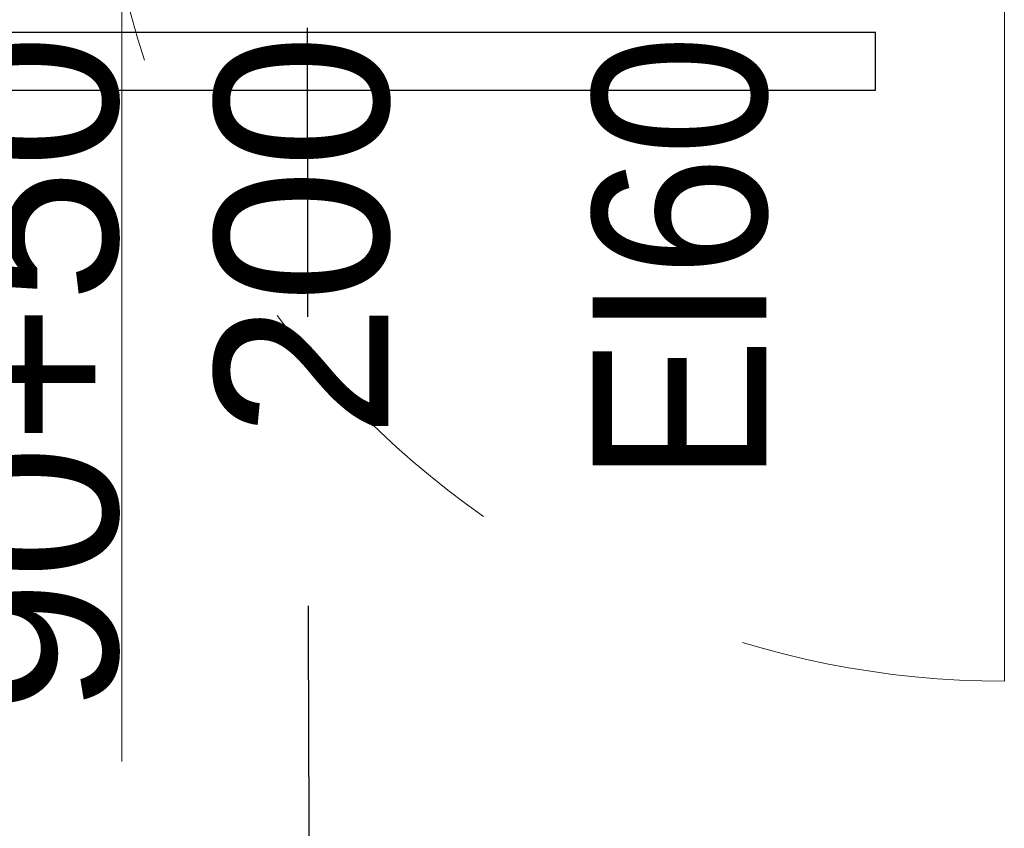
# Model space of a CAD drawing. Header units: centimetres. Extents: x -1631 to 21770, y -8842 to 3590.
# Tile 93 of 150: x 384 to 486, y 1554 to 1638. Entities that reach past the tile are written whole.
import ezdxf

# ---------------------------------------------------------------- set-up
doc = ezdxf.new("R2010")
doc.units = ezdxf.units.CM
doc.linetypes.add('Dash', pattern=[60, 30, -30])
for name, color, linetype, lineweight in [('A-DETL', 90, 'Continuous', 9), ('A-DOOR', 31, 'Continuous', 13), ('A-DOOR-HDLN', 31, 'Dash', 9), ('A-DOOR-IDEN', 31, 'Continuous', 13), ('G-ANNO-TEXT', 231, 'Continuous', 13)]:
    doc.layers.add(name, color=color, linetype=linetype, lineweight=lineweight)
doc.layers.add('E_oprawy', color=12, linetype='Continuous')
doc.styles.add('Arial', font='arial.ttf', dxfattribs={"width": 0.9, "height": 18})
doc.styles.add('Arial_8', font='arial.ttf', dxfattribs={"height": 18})

# ---------------------------------------------------------------- blocks, each defined once
blk = doc.blocks.new('Schueco_FWS_ADS-75-SimplySmart_inw_Family-02 - FWS SI insert unit 90-2368395-5_piętro III __10_50 m_ - stan projektowany')
at = {"layer": 'A-DOOR'}
blk.add_line((-72.3, 7.6), (-72.3, 101.55), dxfattribs=at)
at = {"layer": 'A-DOOR-HDLN'}
for centre, radius, start, end in [((-72.3, 7.6), 93.95, 360, 90), ((72.3, 7.6), 50.65, 90, 180)]:
    blk.add_arc(centre, radius, start, end, dxfattribs=at)
blk = doc.blocks.new('etykieta drzwi wymiar i kategoria - Aluprof Curtain Door - etykieta drzwi 1S dół-1350914-5_piętro III __10_50 m_ - stan projektowany')
at = {"layer": 'A-DOOR-IDEN'}
for q in [(0, 0.5984), (0, -0.5984)]:
    blk.add_line((0, 0), q, dxfattribs=at)
blk = doc.blocks.new('MPN2')
at = {"layer": 'E_oprawy', "linetype": 'ByBlock'}
blk.add_lwpolyline([(-60, 3), (-60, -3), (60, -3), (60, 3)], close=True, dxfattribs=at)
at = {"layer": 'E_oprawy'}
blk.add_circle((0, 0), 0.00001, dxfattribs=at)

msp = doc.modelspace()

# ---------------------------------------------------------------- linework, layer by layer
at = {"layer": 'A-DETL', "linetype": 'Dash', "lineweight": 25}
msp.add_open_spline([(-555.62, 1472.57), (-478.91, 1472.57), (-476.08, 1472.57), (-439.12, 1472.57), (-439.12, 1435.62), (-439.12, 1432.79), (-439.12, 1329.11), (-439.12, 1326.28), (-439.12, 1289.33), (-402.17, 1289.33), (-399.34, 1289.33), (54.38, 1289.33), (347.2, 1289.33), (391.67, 1289.33), (418.55, 1316.21), (413.88, 1393.93), (413.88, 1663.13)], degree=3, knots=[0, 0, 0, 0, 1.274059, 2.1133, 2.95254, 4.521491, 5.717221, 7.286172, 8.125412, 8.964652, 14.361634, 22.556861, 31.207392, 35.311818, 37.065318, 41.276562, 41.276562, 41.276562, 41.276562], dxfattribs=at)

# ---------------------------------------------------------------- block references
at = {"layer": 'A-DOOR', "rotation": 180}
msp.add_blockref('Schueco_FWS_ADS-75-SimplySmart_inw_Family-02 - FWS SI insert unit 90-2368395-5_piętro III __10_50 m_ - stan projektowany', (413.88, 1670.73), dxfattribs=at)
at = {"layer": 'A-DOOR-IDEN', "xscale": 99.99999999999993, "yscale": 99.99999999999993, "zscale": 99.99999999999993}
msp.add_blockref('etykieta drzwi wymiar i kategoria - Aluprof Curtain Door - etykieta drzwi 1S dół-1350914-5_piętro III __10_50 m_ - stan projektowany', (394.63, 1620.7), dxfattribs=at)
at = {"layer": 'E_oprawy'}
msp.add_blockref('MPN2', (412.82, 1633.51), dxfattribs=at)

# ---------------------------------------------------------------- texts
at = {"layer": 'A-DOOR-IDEN', "insert": (399.35, 1636.36), "char_height": 18, "width": 70.1, "attachment_point": 6, "rotation": 90, "line_spacing_factor": 0.936439, "style": 'Arial_8'}
msp.add_mtext('\\pxqr,t7.05556,14.11111,21.16667,28.22222,35.27778,42.33333,49.38889,56.44444,63.5,70.55556,77.61111,84.66667,91.72222,98.77778,105.83333,112.88889,119.94444,127,134.05556,141.11111,148.16667,155.22222,162.27778,169.33333,176.38889,183.44444,190.5,197.55556,204.61111,211.66667,218.72222,225.77778;{90+50\\P200}', dxfattribs=at)
at = {"layer": 'G-ANNO-TEXT', "color": 1, "insert": (443.48, 1636.28), "char_height": 18, "width": 45.7227, "attachment_point": 3, "rotation": 90, "line_spacing_factor": 0.936439, "style": 'Arial'}
msp.add_mtext('\\pxqr,t6.35,12.7,19.05,25.4,31.75,38.1,44.45,50.8,57.15,63.5,69.85,76.2,82.55,88.9,95.25,101.6,107.95,114.3,120.65,127,133.35,139.7,146.05,152.4,158.75,165.1,171.45,177.8,184.15,190.5,196.85,203.2;{EI60}', dxfattribs=at)

doc.saveas('drawing.dxf')
